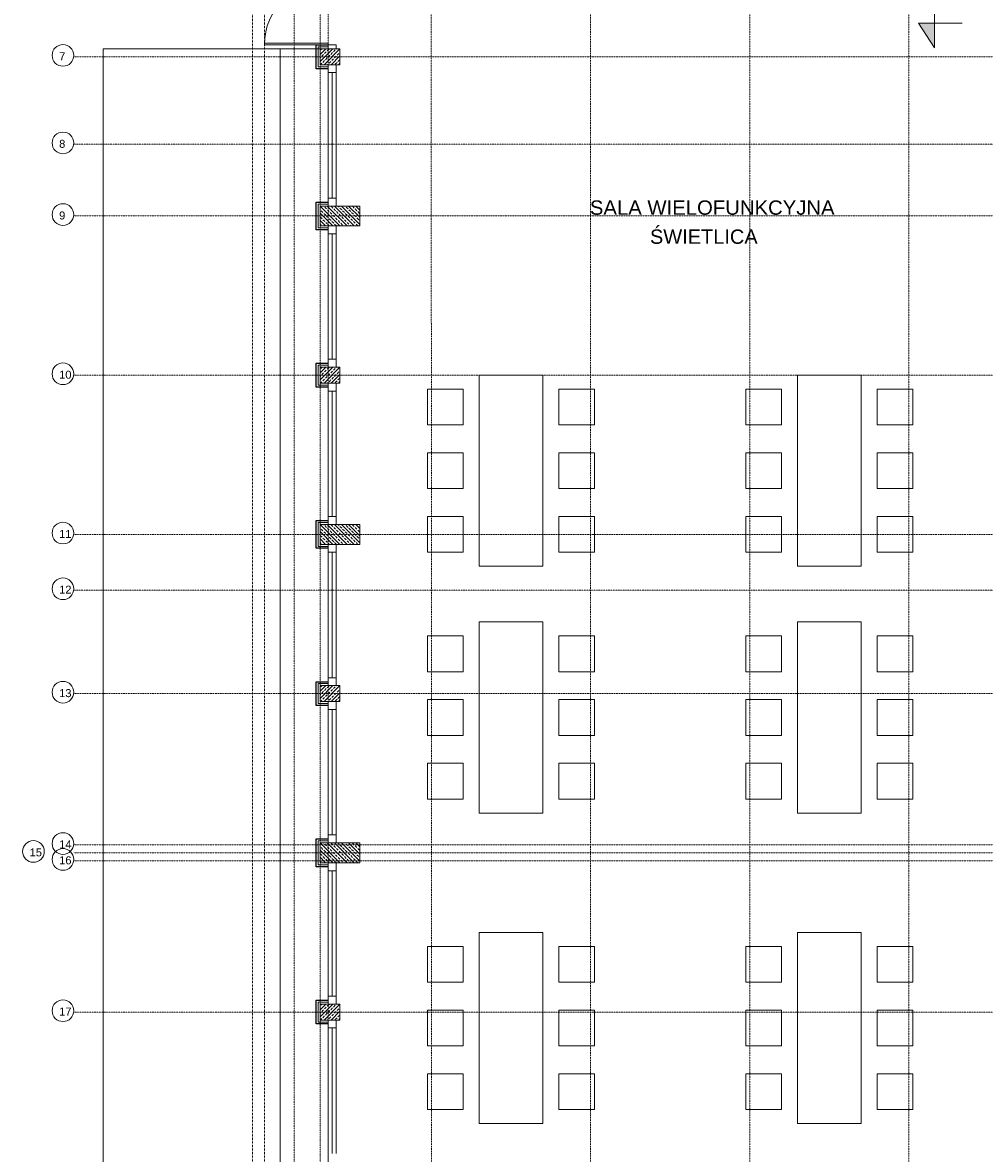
# Model space of a CAD drawing. Header units: millimetres. Extents: x 49908 to 79848, y -11883 to -3092.
# Tile 3 of 222: x 51377 to 52585, y -6204 to -4784. Entities that reach past the tile are written whole.
import ezdxf
from ezdxf.enums import TextEntityAlignment as Align

# ---------------------------------------------------------------- set-up
doc = ezdxf.new("R2010")
doc.units = ezdxf.units.MM
for name, pattern in [('0.5_0.5', [10, 5, -5]), ('AUSGEZOGEN', [0]), ('DASHDOT', [1, 0.5, -0.25, 0, -0.25]), ('DASHED', [19.05, 12.7, -6.35])]:
    doc.linetypes.add(name, pattern=pattern)
doc.layers.get('0').update_dxf_attribs({"color": 9, "lineweight": 9})
for name, color, linetype, lineweight in [('A stolarka', 9, 'Continuous', 9), ('A wyp ruchome', 9, 'Continuous', 9), ('A_CIENKA', 9, 'Continuous', 9), ('A_IZOLACJA', 9, 'ZIGZAG', 9), ('A_KONSTRUKCJA', 9, 'Continuous', 25), ('A_OSIE', 9, 'DASHDOT', 9), ('A_PRZERYW', 9, 'DASHED', 9), ('A_WIDOK', 9, 'Continuous', 9), ('\x9dciany', 9, 'Continuous', 9)]:
    doc.layers.add(name, color=color, linetype=linetype, lineweight=lineweight)
doc.layers.add('A_WYMIAR', color=9, linetype='Continuous', lineweight=5, transparency=0.2)
doc.styles.add('Arial', font='arial.ttf')
doc.styles.add('Arial CE', font='arial.ttf')
doc.linetypes.add('ZIGZAG', pattern='A,0.00254,-5.08,[131,ltypeshp.shx,S=5.08,R=0,X=-5.08,Y=0],-10.16,[131,ltypeshp.shx,S=5.08,R=180,X=5.08,Y=0],-5.08', length=20.32254)

msp = doc.modelspace()

# ---------------------------------------------------------------- hatches: boundary and pattern name
at = {"lineweight": 5, "ltscale": 0.25}
h = msp.add_hatch(dxfattribs=at)
h.set_pattern_fill('ANSI33', color=256, style=0)
h.set_pattern_definition([(45, (51750.4694, -4841.6265), (-4.4901, 4.4901), []), (45, (51754.9595, -4841.6265), (-4.4901, 4.4901), [3.175, -1.5875])])
h.paths.add_polyline_path([(51750.5, -4816.6), (51750.5, -4836.6), (51775.5, -4836.6), (51775.5, -4816.6)])
h = msp.add_hatch(dxfattribs=at)
h.set_pattern_fill('ANSI33', color=256, angle=90, style=0)
h.set_pattern_definition([(135, (51775.4694, -5039.1265), (-4.4901, -4.4901), []), (135, (51775.4694, -5034.6363), (-4.4901, -4.4901), [3.175, -1.5875])])
h.paths.add_polyline_path([(51750.5, -5039.1), (51800.5, -5039.1), (51800.5, -5014.1), (51750.5, -5014.1)])
h = msp.add_hatch(dxfattribs=at)
h.set_pattern_fill('ANSI33', color=256, style=0)
h.set_pattern_definition([(45, (51750.4694, -5241.6265), (-4.4901, 4.4901), []), (45, (51754.9595, -5241.6265), (-4.4901, 4.4901), [3.175, -1.5875])])
h.paths.add_polyline_path([(51750.5, -5216.6), (51750.5, -5236.6), (51775.5, -5236.6), (51775.5, -5216.6)])
h = msp.add_hatch(dxfattribs=at)
h.set_pattern_fill('ANSI33', color=256, angle=90, style=0)
h.set_pattern_definition([(135, (51775.4694, -5439.1265), (-4.4901, -4.4901), []), (135, (51775.4694, -5434.6363), (-4.4901, -4.4901), [3.175, -1.5875])])
h.paths.add_polyline_path([(51750.5, -5439.1), (51800.5, -5439.1), (51800.5, -5414.1), (51750.5, -5414.1)])
h = msp.add_hatch(dxfattribs=at)
h.set_pattern_fill('ANSI33', color=256, style=0)
h.set_pattern_definition([(45, (51750.4694, -5641.6265), (-4.4901, 4.4901), []), (45, (51754.9595, -5641.6265), (-4.4901, 4.4901), [3.175, -1.5875])])
h.paths.add_polyline_path([(51750.5, -5616.6), (51750.5, -5636.6), (51775.5, -5636.6), (51775.5, -5616.6)])
h = msp.add_hatch(dxfattribs=at)
h.set_pattern_fill('ANSI33', color=256, angle=90, style=0)
h.set_pattern_definition([(135, (51775.4694, -5839.1265), (-4.4901, -4.4901), []), (135, (51775.4694, -5834.6363), (-4.4901, -4.4901), [3.175, -1.5875])])
h.paths.add_polyline_path([(51750.5, -5839.1), (51800.5, -5839.1), (51800.5, -5814.1), (51750.5, -5814.1)])
h = msp.add_hatch(dxfattribs=at)
h.set_pattern_fill('ANSI33', color=256, style=0)
h.set_pattern_definition([(45, (51750.4694, -6041.6265), (-4.4901, 4.4901), []), (45, (51754.9595, -6041.6265), (-4.4901, 4.4901), [3.175, -1.5875])])
h.paths.add_polyline_path([(51750.5, -6016.6), (51750.5, -6036.6), (51775.5, -6036.6), (51775.5, -6016.6)])
at = {"layer": 'A_CIENKA', "transparency": 33554687}
h = msp.add_hatch(color=256, dxfattribs=at)
h.dxf.hatch_style = 1
h.paths.add_polyline_path([(52522.7, -4784.6), (52502.7, -4784.6), (52522.7, -4815.4)])

# ---------------------------------------------------------------- linework, layer by layer
for points in [[(51750.5, -4816.6), (51750.5, -4836.6), (51775.5, -4836.6), (51775.5, -4816.6)], [(51750.5, -5039.1), (51800.5, -5039.1), (51800.5, -5014.1), (51750.5, -5014.1)], [(51750.5, -5216.6), (51750.5, -5236.6), (51775.5, -5236.6), (51775.5, -5216.6)], [(51750.5, -5439.1), (51800.5, -5439.1), (51800.5, -5414.1), (51750.5, -5414.1)], [(51750.5, -5616.6), (51750.5, -5636.6), (51775.5, -5636.6), (51775.5, -5616.6)], [(51750.5, -5839.1), (51800.5, -5839.1), (51800.5, -5814.1), (51750.5, -5814.1)], [(51750.5, -6016.6), (51750.5, -6036.6), (51775.5, -6036.6), (51775.5, -6016.6)]]:
    msp.add_lwpolyline(points, close=True)
at = {"layer": 'A stolarka', "linetype": 'AUSGEZOGEN', "lineweight": 0}
for points in [[(51760.5, -4811.6), (51760.5, -4809.6), (51680.5, -4809.6), (51680.5, -4811.6)], [(51770.5, -4816.6), (51770.5, -4811.6), (51760.5, -4811.6), (51760.5, -4816.6)]]:
    msp.add_lwpolyline(points, close=True, dxfattribs=at)
at = {"layer": 'A stolarka'}
for points in [[(51760.5, -4836.6), (51760.5, -5014.1)], [(51770.5, -4846.6), (51770.5, -4836.6), (51760.5, -4836.6), (51760.5, -4846.6), (51770.5, -4846.6)], [(51765.5, -4846.6), (51765.5, -5004.1)], [(51770.5, -4846.6), (51770.5, -5004.1)], [(51770.5, -5014.1), (51770.5, -5004.1), (51760.5, -5004.1), (51760.5, -5014.1), (51770.5, -5014.1)], [(51760.5, -5039.1), (51760.5, -5216.6)], [(51770.5, -5049.1), (51770.5, -5039.1), (51760.5, -5039.1), (51760.5, -5049.1), (51770.5, -5049.1)], [(51765.5, -5049.1), (51765.5, -5206.6)], [(51770.5, -5049.1), (51770.5, -5206.6)], [(51770.5, -5216.6), (51770.5, -5206.6), (51760.5, -5206.6), (51760.5, -5216.6), (51770.5, -5216.6)], [(51760.5, -5236.6), (51760.5, -5414.1)], [(51770.5, -5246.6), (51770.5, -5236.6), (51760.5, -5236.6), (51760.5, -5246.6), (51770.5, -5246.6)], [(51765.5, -5246.6), (51765.5, -5404.1)], [(51770.5, -5246.6), (51770.5, -5404.1)], [(51770.5, -5414.1), (51770.5, -5404.1), (51760.5, -5404.1), (51760.5, -5414.1), (51770.5, -5414.1)], [(51760.5, -5439.1), (51760.5, -5616.6)], [(51770.5, -5449.1), (51770.5, -5439.1), (51760.5, -5439.1), (51760.5, -5449.1), (51770.5, -5449.1)], [(51765.5, -5449.1), (51765.5, -5606.6)], [(51770.5, -5449.1), (51770.5, -5606.6)], [(51770.5, -5616.6), (51770.5, -5606.6), (51760.5, -5606.6), (51760.5, -5616.6), (51770.5, -5616.6)], [(51760.5, -5636.6), (51760.5, -5814.1)], [(51770.5, -5646.6), (51770.5, -5636.6), (51760.5, -5636.6), (51760.5, -5646.6), (51770.5, -5646.6)], [(51765.5, -5646.6), (51765.5, -5804.1)], [(51770.5, -5646.6), (51770.5, -5804.1)], [(51770.5, -5814.1), (51770.5, -5804.1), (51760.5, -5804.1), (51760.5, -5814.1), (51770.5, -5814.1)], [(51760.5, -5839.1), (51760.5, -6016.6)], [(51770.5, -5849.1), (51770.5, -5839.1), (51760.5, -5839.1), (51760.5, -5849.1), (51770.5, -5849.1)], [(51765.5, -5849.1), (51765.5, -6006.6)], [(51770.5, -5849.1), (51770.5, -6006.6)], [(51770.5, -6016.6), (51770.5, -6006.6), (51760.5, -6006.6), (51760.5, -6016.6), (51770.5, -6016.6)], [(51760.5, -6036.6), (51760.5, -6214.1)], [(51770.5, -6046.6), (51770.5, -6036.6), (51760.5, -6036.6), (51760.5, -6046.6), (51770.5, -6046.6)], [(51765.5, -6046.6), (51765.5, -6204.1)], [(51770.5, -6046.6), (51770.5, -6204.1)]]:
    msp.add_lwpolyline(points, dxfattribs=at)
at = {"layer": 'A stolarka', "linetype": 'AUSGEZOGEN', "lineweight": 0}
msp.add_arc((51760.5, -4811.6), 80, 90, 180, dxfattribs=at)
at = {"layer": 'A wyp ruchome'}
for points in [[(52030.5, -5226.6), (52030.5, -5466.6), (51950.5, -5466.6), (51950.5, -5226.6)], [(52430.5, -5226.6), (52430.5, -5466.6), (52350.5, -5466.6), (52350.5, -5226.6)], [(51930.5, -5244.1), (51885.5, -5244.1), (51885.5, -5289.1), (51930.5, -5289.1)], [(52050.5, -5244.1), (52095.5, -5244.1), (52095.5, -5289.1), (52050.5, -5289.1)], [(52330.5, -5244.1), (52285.5, -5244.1), (52285.5, -5289.1), (52330.5, -5289.1)], [(52450.5, -5244.1), (52495.5, -5244.1), (52495.5, -5289.1), (52450.5, -5289.1)], [(51930.5, -5324.1), (51885.5, -5324.1), (51885.5, -5369.1), (51930.5, -5369.1)], [(52050.5, -5324.1), (52095.5, -5324.1), (52095.5, -5369.1), (52050.5, -5369.1)], [(52330.5, -5324.1), (52285.5, -5324.1), (52285.5, -5369.1), (52330.5, -5369.1)], [(52450.5, -5324.1), (52495.5, -5324.1), (52495.5, -5369.1), (52450.5, -5369.1)], [(51930.5, -5404.1), (51885.5, -5404.1), (51885.5, -5449.1), (51930.5, -5449.1)], [(52050.5, -5404.1), (52095.5, -5404.1), (52095.5, -5449.1), (52050.5, -5449.1)], [(52330.5, -5404.1), (52285.5, -5404.1), (52285.5, -5449.1), (52330.5, -5449.1)], [(52450.5, -5404.1), (52495.5, -5404.1), (52495.5, -5449.1), (52450.5, -5449.1)], [(52030.5, -5536.6), (52030.5, -5776.6), (51950.5, -5776.6), (51950.5, -5536.6)], [(52430.5, -5536.6), (52430.5, -5776.6), (52350.5, -5776.6), (52350.5, -5536.6)], [(51930.5, -5554.1), (51885.5, -5554.1), (51885.5, -5599.1), (51930.5, -5599.1)], [(52050.5, -5554.1), (52095.5, -5554.1), (52095.5, -5599.1), (52050.5, -5599.1)], [(52330.5, -5554.1), (52285.5, -5554.1), (52285.5, -5599.1), (52330.5, -5599.1)], [(52450.5, -5554.1), (52495.5, -5554.1), (52495.5, -5599.1), (52450.5, -5599.1)], [(51930.5, -5634.1), (51885.5, -5634.1), (51885.5, -5679.1), (51930.5, -5679.1)], [(52050.5, -5634.1), (52095.5, -5634.1), (52095.5, -5679.1), (52050.5, -5679.1)], [(52330.5, -5634.1), (52285.5, -5634.1), (52285.5, -5679.1), (52330.5, -5679.1)], [(52450.5, -5634.1), (52495.5, -5634.1), (52495.5, -5679.1), (52450.5, -5679.1)], [(51930.5, -5714.1), (51885.5, -5714.1), (51885.5, -5759.1), (51930.5, -5759.1)], [(52050.5, -5714.1), (52095.5, -5714.1), (52095.5, -5759.1), (52050.5, -5759.1)], [(52330.5, -5714.1), (52285.5, -5714.1), (52285.5, -5759.1), (52330.5, -5759.1)], [(52450.5, -5714.1), (52495.5, -5714.1), (52495.5, -5759.1), (52450.5, -5759.1)], [(52030.5, -5926.6), (52030.5, -6166.6), (51950.5, -6166.6), (51950.5, -5926.6)], [(52430.5, -5926.6), (52430.5, -6166.6), (52350.5, -6166.6), (52350.5, -5926.6)], [(51930.5, -5944.1), (51885.5, -5944.1), (51885.5, -5989.1), (51930.5, -5989.1)], [(52050.5, -5944.1), (52095.5, -5944.1), (52095.5, -5989.1), (52050.5, -5989.1)], [(52330.5, -5944.1), (52285.5, -5944.1), (52285.5, -5989.1), (52330.5, -5989.1)], [(52450.5, -5944.1), (52495.5, -5944.1), (52495.5, -5989.1), (52450.5, -5989.1)], [(51930.5, -6024.1), (51885.5, -6024.1), (51885.5, -6069.1), (51930.5, -6069.1)], [(52050.5, -6024.1), (52095.5, -6024.1), (52095.5, -6069.1), (52050.5, -6069.1)], [(52330.5, -6024.1), (52285.5, -6024.1), (52285.5, -6069.1), (52330.5, -6069.1)], [(52450.5, -6024.1), (52495.5, -6024.1), (52495.5, -6069.1), (52450.5, -6069.1)], [(51930.5, -6104.1), (51885.5, -6104.1), (51885.5, -6149.1), (51930.5, -6149.1)], [(52050.5, -6104.1), (52095.5, -6104.1), (52095.5, -6149.1), (52050.5, -6149.1)], [(52330.5, -6104.1), (52285.5, -6104.1), (52285.5, -6149.1), (52330.5, -6149.1)], [(52450.5, -6104.1), (52495.5, -6104.1), (52495.5, -6149.1), (52450.5, -6149.1)]]:
    msp.add_lwpolyline(points, close=True, dxfattribs=at)
at = {"layer": 'A_CIENKA'}
msp.add_line((51700.5, -4816.6), (51700.5, -6546.6), dxfattribs=at)
msp.add_lwpolyline([(52522.7, -4762), (52522.7, -4815.4), (52502.7, -4784.6), (52522.7, -4784.6), (52557.6, -4784.6)], dxfattribs=at)
at = {"layer": 'A_IZOLACJA', "ltscale": 0.005}
for points in [[(51760.5, -4839.1), (51748, -4839.1), (51748, -4814.1), (51760.5, -4814.1)], [(51760.5, -5041.6), (51748, -5041.6), (51748, -5011.6), (51760.5, -5011.6)], [(51760.5, -5239.1), (51748, -5239.1), (51748, -5214.1), (51760.5, -5214.1)], [(51760.5, -5441.6), (51748, -5441.6), (51748, -5411.6), (51760.5, -5411.6)], [(51760.5, -5639.1), (51748, -5639.1), (51748, -5614.1), (51760.5, -5614.1)], [(51760.5, -5841.6), (51748, -5841.6), (51748, -5811.6), (51760.5, -5811.6)], [(51760.5, -6039.1), (51748, -6039.1), (51748, -6014.1), (51760.5, -6014.1)]]:
    msp.add_lwpolyline(points, dxfattribs=at)
at = {"layer": 'A_KONSTRUKCJA'}
for points in [[(51760.5, -4841.6), (51745.5, -4841.6), (51745.5, -4811.6), (51760.5, -4811.6)], [(51760.5, -5044.1), (51745.5, -5044.1), (51745.5, -5009.1), (51760.5, -5009.1)], [(51760.5, -5241.6), (51745.5, -5241.6), (51745.5, -5211.6), (51760.5, -5211.6)], [(51760.5, -5444.1), (51745.5, -5444.1), (51745.5, -5409.1), (51760.5, -5409.1)], [(51760.5, -5641.6), (51745.5, -5641.6), (51745.5, -5611.6), (51760.5, -5611.6)], [(51760.5, -5844.1), (51745.5, -5844.1), (51745.5, -5809.1), (51760.5, -5809.1)], [(51760.5, -6041.6), (51745.5, -6041.6), (51745.5, -6011.6), (51760.5, -6011.6)]]:
    msp.add_lwpolyline(points, dxfattribs=at)
at = {"layer": 'A_OSIE', "ltscale": 0.3, "transparency": 33554559}
for p, q in [((51718, -3903), (51718, -7140.1)), ((51760.5, -3903), (51760.5, -7140.1)), ((51890.5, -7140.1), (51890.2, -3903)), ((52090.5, -7140.1), (52090.5, -3902.9)), ((52290.5, -7140.1), (52290.5, -3903)), ((52490.5, -7140.1), (52490.5, -3903)), ((54341.8, -4826.6), (51440.8, -4826.6)), ((51440.8, -4936.6), (54341.8, -4936.6)), ((54341.8, -5026.6), (51440.8, -5026.6)), ((54341.8, -5226.6), (51440.8, -5226.6)), ((54341.8, -5426.6), (51440.8, -5426.6)), ((51440.8, -5496.6), (54341.8, -5496.6)), ((54341.8, -5626.6), (51440.8, -5626.6)), ((54341.8, -5816.6), (51440.8, -5816.6)), ((54344.5, -5826.6), (51440.8, -5826.6)), ((54341.8, -5836.6), (51440.8, -5836.6)), ((54341.8, -6026.6), (51440.8, -6026.6))]:
    msp.add_line(p, q, dxfattribs=at)
at = {"layer": 'A_PRZERYW', "ltscale": 0.01}
msp.add_lwpolyline([(52680.5, -6566.6), (51750.5, -6566.6), (51750.5, -4643.6)], dxfattribs=at)
at = {"layer": 'A_WIDOK', "linetype": '0.5_0.5', "ltscale": 0.02}
for p, q in [((51665.5, -4636.6), (51665.5, -6651.6)), ((51680.5, -4636.6), (51680.5, -6636.6))]:
    msp.add_line(p, q, dxfattribs=at)
at = {"layer": 'A_WYMIAR'}
for centre in [(51427.3, -4824.9), (51427.3, -4934.9), (51427.3, -5024.9), (51427.3, -5224.9), (51427.3, -5424.9), (51427.3, -5494.9), (51427.3, -5624.9), (51427.3, -5814.9), (51390.2, -5824.9), (51427.3, -5834.9), (51427.3, -6024.9)]:
    msp.add_circle(centre, 13.6, dxfattribs=at)
at = {"layer": '\x9dciany'}
for q in [(51478, -6546.6), (51760.5, -4816.6)]:
    msp.add_line((51478, -4816.6), q, dxfattribs=at)

# ---------------------------------------------------------------- texts
at = {"layer": 'A_WYMIAR', "char_height": 10, "attachment_point": 1, "style": 'Arial'}
for s, insert in [('7', (51422.5, -4821)), ('8', (51422.5, -4931)), ('9', (51422.5, -5021)), ('10', (51422.5, -5221)), ('11', (51422.5, -5421)), ('12', (51422.5, -5491)), ('13', (51422.5, -5621)), ('15', (51385.4, -5821)), ('14', (51422.5, -5811)), ('16', (51422.5, -5831)), ('17', (51422.5, -6021))]:
    msp.add_mtext_dynamic_manual_height_columns(s, width=473.698, gutter_width=1.25, heights=[0], dxfattribs=dict(at, insert=insert))
at = {"layer": '\x9dciany', "linetype": 'Continuous', "lineweight": 35, "style": 'Arial CE'}
for s, width, p, p2 in [('SALA WIELOFUNKCYJNA', 1.014337, (52089.6, -5025.1), (52397.2, -5025.1)), ('ŚWIETLICA', 0.998761, (52165.1, -5061.6), (52300.5, -5061.6))]:
    msp.add_text(s, height=18, dxfattribs=dict(at, width=width)).set_placement(p, p2, align=Align.FIT)
at = {"layer": '\x9dciany', "style": 'Arial CE', "width": 0.998761}
msp.add_text('ŚWIETLICA', height=18, dxfattribs=at).set_placement((52165.1, -5061.6), (52300.5, -5061.6), align=Align.FIT)

doc.saveas('drawing.dxf')
